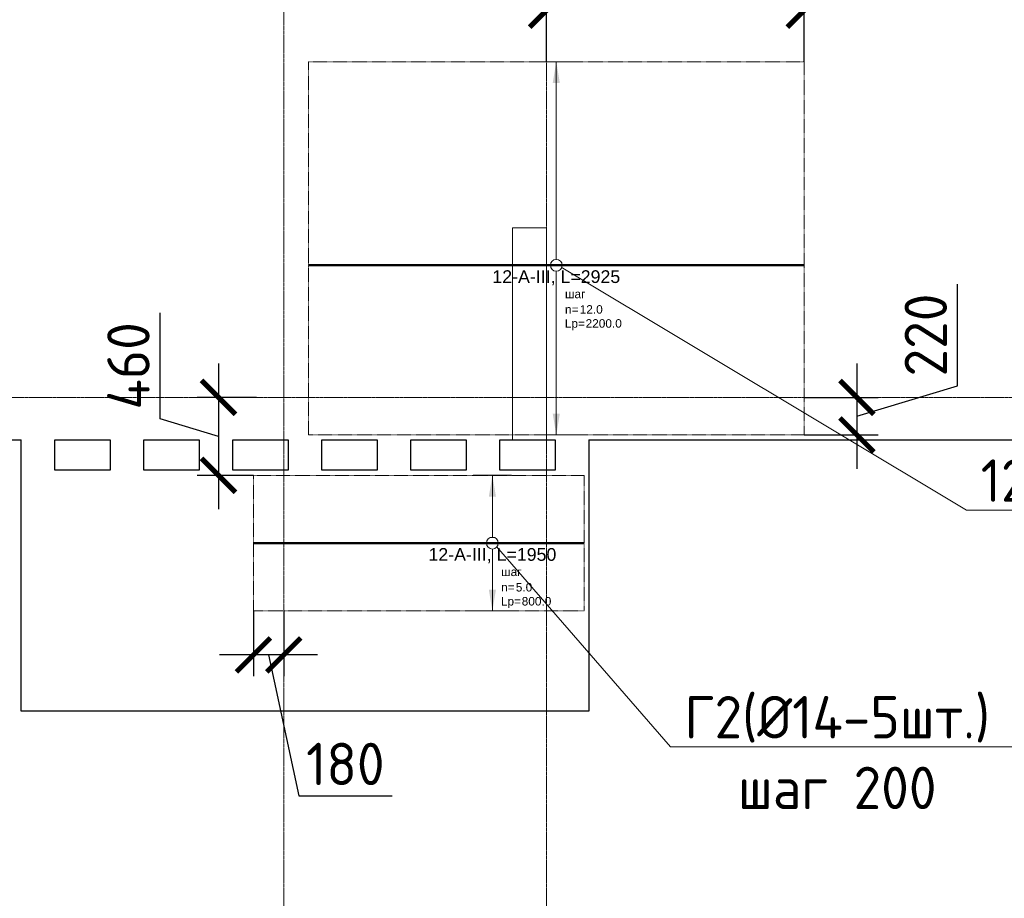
# Model space of a CAD drawing. Header units: millimetres. Extents: x -42044588 to 856694, y -806701 to 941911.
# Tile 230 of 256: x 22330 to 28137, y -435305 to -430124. Entities that reach past the tile are written whole.
import ezdxf
from ezdxf import colors
from ezdxf.entities.mleader import LeaderData, LeaderLine
from ezdxf.enums import TextEntityAlignment as Align
from ezdxf.math import Vec2, Vec3

# ---------------------------------------------------------------- set-up
doc = ezdxf.new("R2010")
doc.units = ezdxf.units.MM
doc.set_wipeout_variables(frame=1)
for name, pattern in [('01 Штриховая _4 мм_', [6, 3.5, -2.5]), ('______5', [1100, 800, -100, 100, -100]), ('DASHED', [7, 5, -2, 0]), ('GOST2.303 4', [7, 5, -2, 0]), ('осевая', [50.8, 31.75, -6.35, 6.35, -6.35])]:
    doc.linetypes.add(name, pattern=pattern)
doc.layers.add('0 @ 100', color=7, linetype='Continuous')
for name, color, linetype, lineweight in [('907Сл Осевые', 1, 'Continuous', 0), ('АрмСтер', 2, 'Continuous', 50), ('контур распр. стерхней', 2, 'GOST2.303 4', 20), ('Оси', 40, '______5', 18), ('Перекрытие ж_бетон', 1, 'Continuous', 30), ('подоснова', 151, 'Continuous', 5), ('РАЗМЕРЫ', 1, 'Continuous', 9)]:
    doc.layers.add(name, color=color, linetype=linetype, lineweight=lineweight)
doc.layers.add('АрмСтер_атрибуты', color=2, linetype='Continuous', lineweight=0, plot=False)
doc.layers.add('Колонна_ бетон', color=7, linetype='Continuous', lineweight=50, true_color=0xb4b496)
doc.styles.add('GOST-2.304_Type-B', font='GOST_Common.ttf')
doc.styles.get("Standard").update_dxf_attribs({"font": 'arial.ttf'})
doc.styles.add('Аннотативный', font='arial.ttf')
doc.styles.add('ГОСТ', font='GOST_Common.ttf')
doc.dimstyles.new('СПДС', dxfattribs={"dimscale": 100, "dimtxt": 2.5, "dimasz": 2, "dimexe": 1.25, "dimexo": 0, "dimtad": 1, "dimdec": 0, "dimrnd": 5, "dimtxsty": 'GOST-2.304_Type-B', "dimblk": 'ARCHTICK', "dimcen": 2.5, "dimdle": 2, "dimclrd": 1, "dimclre": 1, "dimclrt": 1, "dimadec": 0, "dimazin": 2, "dimtfac": 0.75, "dimtdec": 0, "dimtmove": 1, "dimatfit": 3, "dimfxl": 0, "dimtolj": 1, "dimarcsym": 0})

# ---------------------------------------------------------------- blocks, each defined once
blk = doc.blocks.new('подложка стн 1-го этажа')
at = {"layer": 'Колонна_ бетон', "color": 252, "linetype": 'DASHED', "lineweight": 0, "ltscale": 0.5, "true_color": 0x939598, "transparency": 33554687}
for p, q in [((29243.8, 10711.8, -200), (29243.8, 9461.8, -200)), ((29243.8, 10711.8, -200), (29443.8, 10711.8, -200)), ((29443.8, 9461.8, -200), (29443.8, 10711.8, -200)), ((29443.8, 9461.8, -200), (29243.8, 9461.8, -200))]:
    blk.add_line(p, q, dxfattribs=at)
blk = doc.blocks.new('_None')
blk = doc.blocks.new('*U5483')
at = {"layer": 'РАЗМЕРЫ'}
for p, q in [((112.5, 400), (-112.5, 400)), ((112.5, -400), (-112.5, -400))]:
    blk.add_line(p, q, dxfattribs=at)
at = {"layer": 'РАЗМЕРЫ', "ltscale": 15}
blk.add_line((0, -400), (0, 400), dxfattribs=at)
at = {"layer": 'РАЗМЕРЫ'}
for points in [[(0, 400), (20.9, 274.8), (-20.9, 274.8)], [(0, -400), (20.9, -274.8), (-20.9, -274.8)]]:
    blk.add_solid(points, dxfattribs=at)
at = {"layer": 'АрмСтер_атрибуты', "color": 215, "ltscale": 15, "style": 'Аннотативный'}
for s, p in [('шаг', (51.4, -194.2)), ('n=', (51.4, -285.1)), ('Lр=', (50.2, -367.8))]:
    blk.add_text(s, height=50, dxfattribs=at).set_placement(p)
at = {"layer": 'АрмСтер_атрибуты', "style": 'Аннотативный', "flags": 8}
blk.add_attdef('ПОЗ', (110, 29.6), '', height=75, dxfattribs=at)
at = {"layer": 'АрмСтер_атрибуты', "color": 215, "style": 'Аннотативный'}
for tag, p, flags in [('ШАГ', (190.9, -194.2), 10), ('КОЛ', (138, -285.1), 8), ('ШИРИНА', (172.9, -367.8), 8)]:
    blk.add_attdef(tag, p, '', height=50, dxfattribs=dict(at, flags=flags))
at = {"layer": 'АрмСтер_атрибуты', "flags": 9}
for tag, p in [('МАССА', (-590.9, -410.5)), ('ОБОЗНАЧЕНИЕ', (-590.9, -524.4))]:
    blk.add_attdef(tag, p, '', height=75, dxfattribs=at)
at = {"linetype": 'Continuous', "lineweight": 0}
blk.add_wipeout([(35, 0), (28.3, 20.6), (10.8, 33.3), (-10.8, 33.3), (-28.3, 20.6), (-35, 0), (-28.3, -20.6), (-10.8, -33.3), (10.8, -33.3), (28.3, -20.6)], dxfattribs=at)
at = {"color": 0, "linetype": 'ByBlock', "lineweight": -2, "ltscale": 100}
blk.add_line((-1409.9, 0), (540.1, 0), dxfattribs=at)
at = {"layer": 'РАЗМЕРЫ'}
blk.add_circle((0, 0), 35, dxfattribs=at)
at = {"layer": 'АрмСтер_атрибуты', "style": 'Аннотативный', "flags": 8}
blk.add_attdef('НАИМЕНОВАНИЕ', text='', height=75, dxfattribs=at).set_placement((0, -29.3), align=Align.TOP_CENTER)
blk = doc.blocks.new('*U5031')
at = {"layer": 'РАЗМЕРЫ'}
for p, q in [((112.5, 1200), (-112.5, 1200)), ((112.5, -1000), (-112.5, -1000))]:
    blk.add_line(p, q, dxfattribs=at)
at = {"layer": 'РАЗМЕРЫ', "ltscale": 15}
blk.add_line((0, -1000), (0, 1200), dxfattribs=at)
at = {"layer": 'РАЗМЕРЫ'}
for points in [[(0, 1200), (20.9, 1074.8), (-20.9, 1074.8)], [(0, -1000), (20.9, -874.8), (-20.9, -874.8)]]:
    blk.add_solid(points, dxfattribs=at)
at = {"layer": 'АрмСтер_атрибуты', "color": 215, "ltscale": 15, "style": 'Аннотативный'}
for s, p in [('шаг', (51.4, -194.2)), ('n=', (51.4, -285.1)), ('Lр=', (50.2, -367.8))]:
    blk.add_text(s, height=50, dxfattribs=at).set_placement(p)
at = {"layer": 'АрмСтер_атрибуты', "style": 'Аннотативный', "flags": 8}
blk.add_attdef('ПОЗ', (110, 29.6), '', height=75, dxfattribs=at)
at = {"layer": 'АрмСтер_атрибуты', "color": 215, "style": 'Аннотативный'}
for tag, p, flags in [('ШАГ', (190.9, -194.2), 10), ('КОЛ', (138, -285.1), 8), ('ШИРИНА', (172.9, -367.8), 8)]:
    blk.add_attdef(tag, p, '', height=50, dxfattribs=dict(at, flags=flags))
at = {"layer": 'АрмСтер_атрибуты', "flags": 9}
for tag, p in [('МАССА', (-1033.5, -410.5)), ('ОБОЗНАЧЕНИЕ', (-1033.5, -524.4))]:
    blk.add_attdef(tag, p, '', height=75, dxfattribs=at)
at = {"linetype": 'Continuous', "lineweight": 0}
blk.add_wipeout([(35, 0), (28.3, 20.6), (10.8, 33.3), (-10.8, 33.3), (-28.3, 20.6), (-35, 0), (-28.3, -20.6), (-10.8, -33.3), (10.8, -33.3), (28.3, -20.6)], dxfattribs=at)
at = {"color": 0, "linetype": 'ByBlock', "lineweight": -2, "ltscale": 100}
blk.add_line((-1462.5, 0), (1462.5, 0), dxfattribs=at)
at = {"layer": 'РАЗМЕРЫ'}
blk.add_circle((0, 0), 35, dxfattribs=at)
at = {"layer": 'АрмСтер_атрибуты', "style": 'Аннотативный', "flags": 8}
blk.add_attdef('НАИМЕНОВАНИЕ', text='', height=75, dxfattribs=at).set_placement((0, -29.3), align=Align.TOP_CENTER)
blk = doc.blocks.new('оси блок 2')
at = {"layer": 'Оси', "color": 16, "linetype": 'осевая', "lineweight": 0, "ltscale": 0.25, "transparency": 33554687}
for p, q in [((-65854.7, -322543), (-65854.7, -347914.1)), ((-64304.7, -322543), (-64304.7, -347914.1)), ((-89822.3, -342701.3), (-37238.5, -342701.3))]:
    blk.add_line(p, q, dxfattribs=at)
blk = doc.blocks.new('_ArchTick')
at = {"color": 0, "linetype": 'ByBlock', "const_width": 0.15}
blk.add_lwpolyline([(-0.5, -0.5), (0.5, 0.5)], dxfattribs=at)
blk = doc.blocks.new('*D6175')
at = {"layer": '907Сл Осевые', "color": 1, "lineweight": -2, "transparency": 16777216}
for p, q in [((27861.6, -432283.6), (27861.6, -431683.6)), ((27267.8, -432151), (27267.8, -432772.4)), ((27267.8, -432461.7), (27861.6, -432283.6)), ((26957.1, -432351), (27392.8, -432351)), ((26957.1, -432572.4), (27392.8, -432572.4))]:
    blk.add_line(p, q, dxfattribs=at)
at = {"layer": 'DEFPOINTS', "color": 0, "transparency": 16777216}
for p in [(26957.1, -432351, 200), (26957.1, -432572.4), (27267.8, -432572.4)]:
    blk.add_point(p, dxfattribs=at)
at = {"layer": '907Сл Осевые', "color": 1, "lineweight": -2, "transparency": 16777216, "xscale": 200, "yscale": 200, "zscale": 200}
for p, rotation in [((27267.8, -432351), 90), ((27267.8, -432572.4), 270)]:
    blk.add_blockref('_ArchTick', p, dxfattribs=dict(at, rotation=rotation))
at = {"layer": '907Сл Осевые', "color": 1, "lineweight": 0, "transparency": 16777216, "insert": (27674.1, -431983.6), "char_height": 250, "attachment_point": 5, "rotation": 90, "style": 'GOST-2.304_Type-B'}
blk.add_mtext('\\A1;220', dxfattribs=at)
blk = doc.blocks.new('*D6176')
at = {"layer": '907Сл Осевые', "color": 1, "lineweight": -2, "transparency": 16777216}
for p, q in [((25437.1, -430371.3), (25437.1, -429943.5)), ((26957.1, -430372.4), (26957.1, -429943.5)), ((25237.1, -430068.5), (27157.1, -430068.5))]:
    blk.add_line(p, q, dxfattribs=at)
at = {"layer": 'DEFPOINTS', "color": 0, "transparency": 16777216}
for p in [(26957.1, -430068.5), (25437.1, -430371.3, 200), (26957.1, -430372.4)]:
    blk.add_point(p, dxfattribs=at)
at = {"layer": '907Сл Осевые', "color": 1, "lineweight": -2, "transparency": 16777216, "xscale": 200, "yscale": 200, "zscale": 200, "rotation": 180}
blk.add_blockref('_ArchTick', (25437.1, -430068.5), dxfattribs=at)
at = {"layer": '907Сл Осевые', "color": 1, "lineweight": -2, "transparency": 16777216, "xscale": 200, "yscale": 200, "zscale": 200}
blk.add_blockref('_ArchTick', (26957.1, -430068.5), dxfattribs=at)
at = {"layer": '907Сл Осевые', "color": 1, "lineweight": 0, "transparency": 16777216, "insert": (26197.1, -429881), "char_height": 250, "attachment_point": 5, "style": 'GOST-2.304_Type-B'}
blk.add_mtext('\\A1;1520', dxfattribs=at)
blk = doc.blocks.new('*D6251')
at = {"layer": '907Сл Осевые', "color": 1, "lineweight": -2, "transparency": 16777216}
for p, q in [((23707.9, -433609.9), (23707.9, -433994.6)), ((23887.1, -433609.9), (23887.1, -433994.6)), ((24087.1, -433869.6), (23507.9, -433869.6)), ((23797.5, -433869.6), (23975.6, -434700)), ((23975.6, -434700), (24525.6, -434700))]:
    blk.add_line(p, q, dxfattribs=at)
at = {"layer": 'DEFPOINTS', "color": 0, "transparency": 16777216}
for p in [(23707.9, -433609.9), (23887.1, -433609.9, 200), (23707.9, -433869.6)]:
    blk.add_point(p, dxfattribs=at)
at = {"layer": '907Сл Осевые', "color": 1, "lineweight": -2, "transparency": 16777216, "xscale": 200, "yscale": 200, "zscale": 200, "rotation": 180}
blk.add_blockref('_ArchTick', (23707.9, -433869.6), dxfattribs=at)
at = {"layer": '907Сл Осевые', "color": 1, "lineweight": -2, "transparency": 16777216, "xscale": 200, "yscale": 200, "zscale": 200}
blk.add_blockref('_ArchTick', (23887.1, -433869.6), dxfattribs=at)
at = {"layer": '907Сл Осевые', "color": 1, "lineweight": 0, "transparency": 16777216, "insert": (24250.6, -434512.5), "char_height": 250, "attachment_point": 5, "style": 'GOST-2.304_Type-B'}
blk.add_mtext('\\A1;180', dxfattribs=at)
blk = doc.blocks.new('*D6252')
at = {"layer": '907Сл Осевые', "color": 1, "lineweight": -2, "transparency": 16777216}
for p, q in [((23158.5, -432478), (23158.5, -431853)), ((23502.2, -432151), (23502.2, -433011.2)), ((23726.4, -432351), (23377.2, -432351)), ((23502.2, -432581.1), (23158.5, -432478)), ((23707.9, -432811.2), (23377.2, -432811.2))]:
    blk.add_line(p, q, dxfattribs=at)
at = {"layer": 'DEFPOINTS', "color": 0, "transparency": 16777216}
for p in [(23726.4, -432351, 200), (23502.2, -432811.2), (23707.9, -432811.2)]:
    blk.add_point(p, dxfattribs=at)
at = {"layer": '907Сл Осевые', "color": 1, "lineweight": -2, "transparency": 16777216, "xscale": 200, "yscale": 200, "zscale": 200}
for p, rotation in [((23502.2, -432351), 90), ((23502.2, -432811.2), 270)]:
    blk.add_blockref('_ArchTick', p, dxfattribs=dict(at, rotation=rotation))
at = {"layer": '907Сл Осевые', "color": 1, "lineweight": 0, "transparency": 16777216, "insert": (22971, -432165.5), "char_height": 250, "attachment_point": 5, "rotation": 90, "style": 'GOST-2.304_Type-B'}
blk.add_mtext('\\A1;460', dxfattribs=at)

msp = doc.modelspace()

# ---------------------------------------------------------------- linework, layer by layer
at = {"layer": 'контур распр. стерхней', "linetype": '01 Штриховая _4 мм_'}
for points in [[(26957.123, -432572.448), (24032.117, -432572.448), (24032.127, -430372.448), (26957.124, -430372.448)], [(25658.157, -433610.3), (23707.869, -433609.829), (23707.878, -432811.243), (25658.166, -432811.714)]]:
    msp.add_lwpolyline(points, close=True, dxfattribs=at)
at = {"layer": 'Перекрытие ж_бетон'}
for p, q in [((22337.413, -434200.969), (22337.413, -432600.97)), ((25687.413, -432600.97), (25687.413, -434200.969)), ((25687.413, -434200.969), (22337.413, -434200.969))]:
    msp.add_line(p, q, dxfattribs=at)
for points in [[(3787.249, -432600.97), (22337.413, -432600.97)], [(25687.413, -432600.97), (31088.664, -432600.97)]]:
    msp.add_lwpolyline(points, dxfattribs=at)
for points, elevation in [([(22862.479, -432780.935), (22537.479, -432780.935), (22537.479, -432600.935), (22862.479, -432600.935)], -0.071), ([(23387.559, -432780.935), (23062.559, -432780.935), (23062.559, -432600.935), (23387.559, -432600.935)], -0.16), ([(23912.453, -432780.935), (23587.453, -432780.935), (23587.453, -432600.935), (23912.453, -432600.935)], -0.053), ([(24437.439, -432780.935), (24112.439, -432780.935), (24112.439, -432600.935), (24437.439, -432600.935)], -0.036), ([(24962.426, -432780.935), (24637.426, -432780.935), (24637.426, -432600.935), (24962.426, -432600.935)], -0.018)]:
    msp.add_lwpolyline(points, close=True, dxfattribs=dict(at, elevation=elevation))
msp.add_lwpolyline([(25487.413, -432780.935), (25162.413, -432780.935), (25162.413, -432600.935), (25487.413, -432600.935)], close=True, dxfattribs=at)

# ---------------------------------------------------------------- block references
msp.add_blockref('подложка стн 1-го этажа', (-4006.674, -442062.764, 560))

# ---------------------------------------------------------------- leaders
at = {"layer": 'подоснова', "color": 6, "ltscale": 0.3}
ml = msp.add_multileader_mtext('Standard', dxfattribs=at)
ml.set_content('8(%%C14-12шт.)\\Pшаг 200', color=6, style='GOST-2.304_Type-B')
ml.set_leader_properties(color=256, linetype='ByLayer', lineweight=15)
ml.set_arrow_properties(name='NONE')
ml.build(insert=Vec2(0, 0))
ml.multileader.update_dxf_attribs({"text_left_attachment_type": 6, "text_right_attachment_type": 6, "dogleg_length": 0.1, "arrow_head_size": 18})
ctx = ml.context
ctx.base_point, ctx.char_height, ctx.arrow_head_size, ctx.landing_gap_size, ctx.plane_origin = Vec3(21511.437, -429691.972), 250, 18, 20, Vec3(10572.298, -425250.375)
ctx.left_attachment, ctx.right_attachment, ctx.text_align_type = 6, 6, 1
notes = []
notes.append((ctx, [(0, (1, 1, 0), (21511.337, -429691.972), (1, 0), 0.1, [(0, [(20700.618, -431588.995)], 0, [])])]))
ctx.mtext.insert, ctx.mtext.alignment, ctx.mtext.flow_direction = Vec3(22468.937, -429391.972), 2, 5
at = {"layer": 'подоснова', "color": 5, "ltscale": 0.3}
ml = msp.add_multileader_mtext('Standard', dxfattribs=at)
ml.set_content('12(%%C16-12шт.)\\Pшаг 200', color=5, style='GOST-2.304_Type-B')
ml.set_leader_properties(color=256, linetype='ByLayer', lineweight=15)
ml.set_arrow_properties(name='NONE')
ml.build(insert=Vec2(0, 0))
ml.multileader.update_dxf_attribs({"text_left_attachment_type": 6, "text_right_attachment_type": 6, "dogleg_length": 0.1, "arrow_head_size": 18})
ctx = ml.context
ctx.base_point, ctx.char_height, ctx.arrow_head_size, ctx.landing_gap_size, ctx.plane_origin = Vec3(27913.88, -433016.743), 250, 18, 20, Vec3(18632.183, -428285.195)
ctx.left_attachment, ctx.right_attachment, ctx.text_align_type = 6, 6, 1
notes.append((ctx, [(0, (1, 1, 0), (27913.78, -433016.743), (1, 0), 0.1, [(0, [(25522.913, -431583)], 0, [])])]))
ctx.mtext.insert, ctx.mtext.alignment, ctx.mtext.flow_direction = Vec3(28921.38, -432716.743), 2, 5
at = {"layer": 'подоснова', "color": 2, "ltscale": 0.3}
ml = msp.add_multileader_mtext('Standard', dxfattribs=at)
ml.set_content('Г2(%%C14-5шт.)\\Pшаг 200', color=2, style='GOST-2.304_Type-B')
ml.set_leader_properties(color=256, linetype='ByLayer', lineweight=15)
ml.set_arrow_properties(name='NONE')
ml.build(insert=Vec2(0, 0))
ml.multileader.update_dxf_attribs({"text_left_attachment_type": 6, "text_right_attachment_type": 6, "dogleg_length": 0.1, "arrow_head_size": 18})
ctx = ml.context
ctx.base_point, ctx.char_height, ctx.arrow_head_size, ctx.landing_gap_size, ctx.plane_origin = Vec3(26169.082, -434411.829), 250, 18, 20, Vec3(16887.385, -428844.054)
ctx.left_attachment, ctx.right_attachment, ctx.text_align_type = 6, 6, 1
notes.append((ctx, [(0, (1, 1, 0), (26168.982, -434411.829), (1, 0), 0.1, [(0, [(25128.56, -433214.047)], 0, [])])]))
ctx.mtext.insert, ctx.mtext.alignment, ctx.mtext.flow_direction = Vec3(27151.582, -434111.829), 2, 5
for ctx, leaders in notes:
    for number, flags, end, landing, length, lines in leaders:
        leader = LeaderData()
        leader.index, (leader.has_last_leader_line, leader.has_dogleg_vector, leader.attachment_direction) = number, flags
        leader.last_leader_point, leader.dogleg_vector, leader.dogleg_length = Vec3(end), Vec3(landing), length
        for number, points, colour, breaks in lines:
            line = LeaderLine()
            line.index, line.vertices, line.color, line.breaks = number, Vec3.list(points), colors.encode_raw_color(colour), breaks
            leader.lines.append(line)
        ctx.leaders.append(leader)

# ---------------------------------------------------------------- next in the draw order: block references
at = {"layer": 'АрмСтер', "ltscale": 15}
ref = msp.add_blockref('*U5031', (25494.626, -431572.448), dxfattribs=at)
ref.add_attrib('НАИМЕНОВАНИЕ', '12-A-III, L=2925', dxfattribs={"layer": 'АрмСтер_атрибуты', "height": 75, "style": 'Аннотативный', "flags": 8}).set_placement((25494.626, -431601.787), align=Align.TOP_CENTER)
ref.add_attrib('КОЛ', '12.0', (25632.675, -431857.574), dxfattribs={"layer": 'АрмСтер_атрибуты', "color": 215, "height": 50, "style": 'Аннотативный', "flags": 8})
ref.add_attrib('ШИРИНА', '2200.0', (25667.511, -431940.248), dxfattribs={"layer": 'АрмСтер_атрибуты', "color": 215, "height": 50, "style": 'Аннотативный', "flags": 8})
ref = msp.add_blockref('*U5483', (25117.756, -433210.536), dxfattribs=at)
ref.add_attrib('НАИМЕНОВАНИЕ', '12-A-III, L=1950', dxfattribs={"layer": 'АрмСтер_атрибуты', "height": 75, "style": 'Аннотативный', "flags": 8}).set_placement((25117.756, -433239.875), align=Align.TOP_CENTER)
ref.add_attrib('КОЛ', '5.0', (25255.804, -433495.662), dxfattribs={"layer": 'АрмСтер_атрибуты', "color": 215, "height": 50, "style": 'Аннотативный', "flags": 8})
ref.add_attrib('ШИРИНА', '800.0', (25290.64, -433578.336), dxfattribs={"layer": 'АрмСтер_атрибуты', "color": 215, "height": 50, "style": 'Аннотативный', "flags": 8})

# ---------------------------------------------------------------- next in the draw order: block references
at = {"layer": 'подоснова', "color": 5, "ltscale": 0.3}
msp.add_blockref('оси блок 2', (89741.825, -89649.648, 200), dxfattribs=at)

# ---------------------------------------------------------------- next in the draw order: texts
at = {"ltscale": 100, "insert": (-133805.873, -427787.508), "char_height": 250, "attachment_point": 1, "style": 'ГОСТ'}
msp.add_mtext_dynamic_manual_height_columns('\\pi1250,t1750;1.^IПроизводство работ вести в строгом соответствии с требованиями СП 70.13330.2012 "Несущие и ограждающие конструкции" и проектом производства работ.{\\H1.83333x; }\\P2.^IПеред бетонированием арматуру и основание, на которую укладывается бетонная смесь, очистить от {\\H1.55556x; }ржавчины и грязи. {\\H1.64815x; }\\P3.^IБетонирование вести слоем на всю толщину  плит. Захватки при бетонировании должны быть отсечены {\\H1.61728x; }вертикальными швами. Бетон применять класса В25. Заполнителем для бетона служит щебень твердых пород, {\\H1.62757x; }наибольшая фракция щебня не должна превышать 40мм.{\\H1.62414x; }\\P4.^IВ процессе бетонирования обеспечить соблюдение защитных слоев и мест положения рабочей арматуры {\\H1.62529x; }согласно проекту. Материал фиксаторов для нижней арматуры фундаментных плит выбирается проектом производства {\\H1.6249x; }работ, исходя из конкретных возможностей строительной организации.{\\H1.62503x; }\\P5.^IПроектом принято соединение рабочих стержней арматуры монолитной плиты внахлестку (без сварки). {\\H1.72499x; }\\P6.^IСварные арматурные каркасы изготовить на заводе-изготовители. {\\H1.67917x; }\\P7.^IКрестообразные соединения стержней арматуры 1-го и 2-го рядов, а также 3-го и 4-го рядов между собой {\\H1.60694x; }выполнить вязкой отожженной проволокой диаметром 2,0-3,0 мм. Допускается применение специальных соединительных {\\H1.63102x; }элементов - пластмассовых или проволочных фиксаторов. Соединение арматуры допускается предусматривать не во всех {\\H1.62299x; }местах пересечения стержней арматуры. При этом должны быть связаны вязальной проволокой все пересечения стержней {\\H1.62567x; }в 2-х крайних рядах по периметру плит, остальные узлы могут быть соединены через узел в шахматном порядке (схему {\\H1.72478x; }вязки стержней см. на данном листе).{\\H1.77924x; }', width=18954.38214, gutter_width=12.5, heights=[0], dxfattribs=at)
at = {"layer": '0 @ 100', "char_height": 300, "width": 18500, "attachment_point": 1, "style": 'ГОСТ'}
for s, insert in [('\\pi-900,l900,t900;{\\C7;1.^IАрмирование монолитной плиты  состоит из основного армирования ∅10 А500С с шагом  200х200мм  в нижней зоне, основного армирования ∅10 А500С с шагом  200х200мм  в  верхней зоне и дополнительного армирования, указанного на схемах армирования.\\P2.^IАрмирование плиты предусмотрено отдельными  стержнями заводской длины по осям Х и Y. При недостатке заводской длины стержней для армирования плиты, стыки стержней осуществлять внахлестку без  сварки. Стыки арматуры внахлестку должны располагаться вразбежку (через шаг). См. деталь стыковки арматуры.\\P3.^IВерхнюю и нижнюю арматуру вязать вязальной проволокой через пересечение.  Стержни основной и дополнительной арматуры укладывать в соответствии с сечениями .\\P4.^IПо периметру плиты и у отверстий  у концов основной арматуры устанавливать П-образные элементы Ск1.\\P5.^IПозиции со знаком "*" укладываются с шагом 100 мм\\P6.^IДля фиксации в проектном положении стержней верхней сетки устанавливать фиксаторы Ф1 с шагом 600х600мм.\\P7.^IДиаметр оправки стержня при d<20мм - 5d, при d≥20мм - 8d\\P8.^IКаркасы поперечного армирования устанавливаются до начала устройство верхней сетки армирования.\\P9.^IОбрамления отверстий см. лист 8. В местах расположения отверстий осуществить прерывания основной и дополнительной сеток арматуры. Отверстия обрамляются двумя стержнями арматуры, расход стали на обрамление учтен на листе 40.\\P10.^IПроемы размерами до 300х300 допускается выполнять по месту методом алмазного бурения.\\P11.^IСечения 3-3;4-4;5-5 см. лист 8.}', (-41963.959, -385058.983)), ('\\pi-900,l900,t900;{\\C7;1.^IАрмирование монолитной плиты  состоит из основного армирования ∅10 А500С с шагом  200х200мм  в нижней зоне, основного армирования ∅10 А500С с шагом  200х200мм  в  верхней зоне и дополнительного армирования, указанного на схемах армирования.\\P2.^IАрмирование плиты предусмотрено отдельными  стержнями заводской длины по осям Х и Y. При недостатке заводской длины стержней для армирования плиты, стыки стержней осуществлять внахлестку без  сварки. Стыки арматуры внахлестку должны располагаться вразбежку (через шаг). См. деталь стыковки арматуры.\\P3.^IВерхнюю и нижнюю арматуру вязать вязальной проволокой через пересечение.  Стержни основной и дополнительной арматуры укладывать в соответствии с сечениями .\\P4.^IПо периметру плиты и у отверстий  у концов основной арматуры устанавливать П-образные элементы Ск1.\\P5.^IПозиции со знаком "*" укладываются с шагом 100 мм\\P6.^IДля фиксации в проектном положении стержней верхней сетки устанавливать фиксаторы Ф1 с шагом 600х600мм.\\P7.^IДиаметр оправки стержня при d<20мм - 5d, при d≥20мм - 8d\\P8.^IКаркасы поперечного армирования устанавливаются до начала устройство верхней сетки армирования.\\P9.^IОбрамления отверстий см. лист 8. В местах расположения отверстий осуществить прерывания основной и дополнительной сеток арматуры. Отверстия обрамляются двумя стержнями арматуры, расход стали на обрамление учтен на листе 45.\\P10.^IПроемы размерами до 300х300 допускается выполнять по месту методом алмазного бурения.\\P11.^IСечения 3-3;4-4;5-5 см. лист 8.}', (-41613.8, -430610.23))]:
    msp.add_mtext(s, dxfattribs=dict(at, insert=insert))

# ---------------------------------------------------------------- next in the draw order: dimensions: what is measured, and where the dimension line sits
at = {"layer": '907Сл Осевые', "lineweight": 0}
dim = msp.add_linear_dim(base=(26957.124, -430068.499), p1=(25437.107, -430371.31, 200), p2=(26957.124, -430372.448), dimstyle='СПДС', dxfattribs=at)
dim.commit()
dim.dimension.update_dxf_attribs({"geometry": '*D6176', "text_midpoint": (26197.116, -429880.999)})
for base, p1, p2, picture, middle in [((27267.82, -432572.448), (26957.123, -432350.97, 200), (26957.123, -432572.448), '*D6175', (27674.07, -432221.084)), ((23502.2, -432811.243), (23726.445, -432350.97, 200), (23707.878, -432811.243), '*D6252', (22970.95, -432415.482))]:
    dim = msp.add_linear_dim(base=base, p1=p1, p2=p2, angle=90, dimstyle='СПДС', dxfattribs=at)
    dim.commit()
    dim.dimension.update_dxf_attribs({"geometry": picture, "text_midpoint": middle})
dim = msp.add_linear_dim(base=(23707.869, -433869.564), p1=(23887.107, -433609.873, 200), p2=(23707.869, -433609.871), dimstyle='СПДС', dxfattribs=at)
dim.commit()
dim.dimension.update_dxf_attribs({"geometry": '*D6251', "text_midpoint": (24038.113, -434699.959), "dimtype": 160})

doc.saveas('drawing.dxf')
